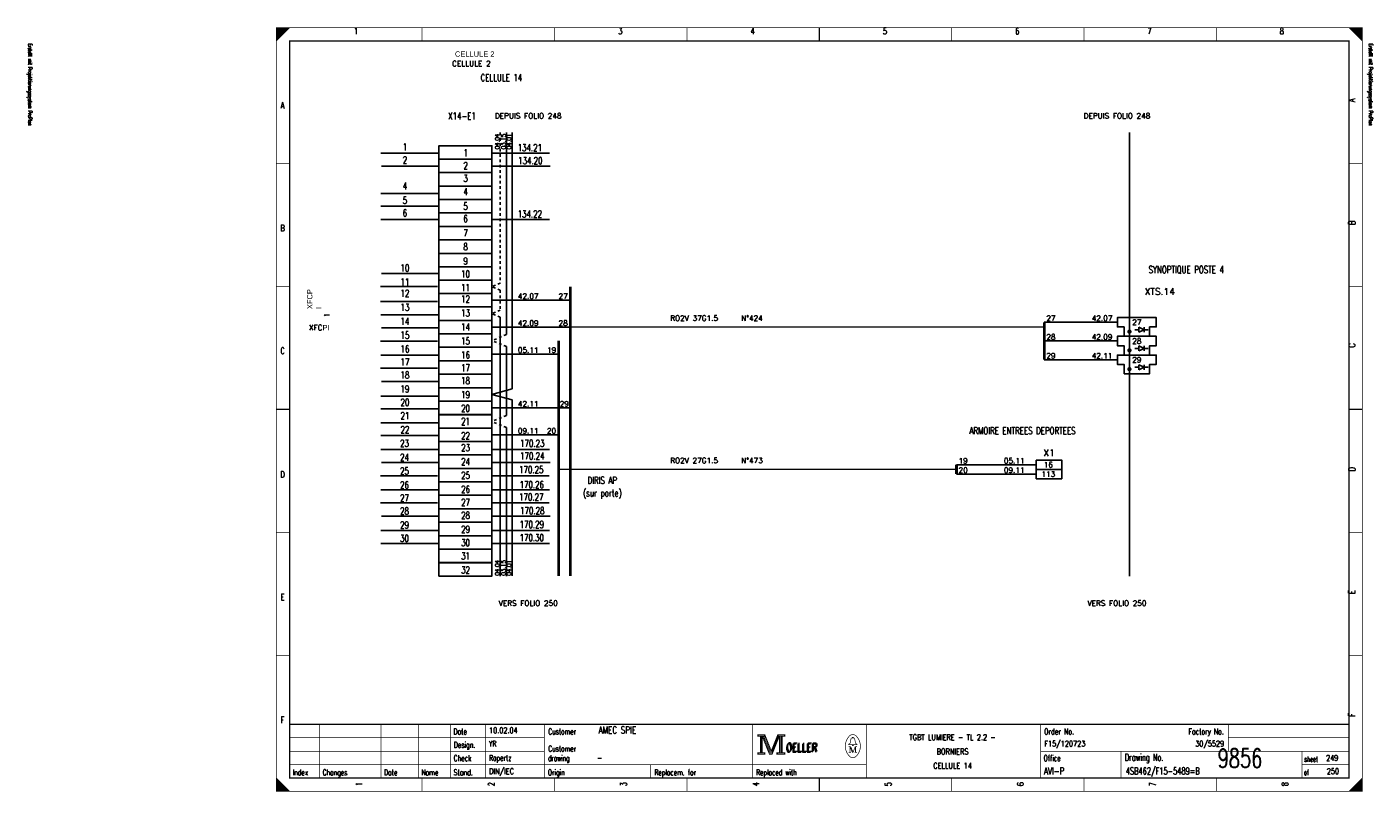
# Model space of a CAD drawing. Header units: centimetres. Extents: x 0 to 491, y -1040 to 69.
# Tile 27 of 181: x 441 to 491, y -960 to -931. Entities that reach past the tile are written whole.
import ezdxf
from ezdxf.enums import TextEntityAlignment as Align

# ---------------------------------------------------------------- set-up
doc = ezdxf.new("R2010")
doc.units = ezdxf.units.CM
doc.header["$MEASUREMENT"] = 0
doc.linetypes.add('CONTINU', pattern=[0])
doc.linetypes.add('DISCONTINU', pattern=[0.15, 0.1, -0.05])
doc.layers.get('0').update_dxf_attribs({"color": 9, "linetype": 'CONTINUOUS'})
for name, color, linetype in [('POINTILLE', 5, 'DISCONTINU'), ('SCH-3', 3, 'CONTINU'), ('TEXTE', 3, 'CONTINUOUS'), ('TRAIFIN', 1, 'CONTINUOUS'), ('TRAIGROS', 2, 'CONTINUOUS'), ('TRAIMOY', 4, 'CONTINUOUS')]:
    doc.layers.add(name, color=color, linetype=linetype)
doc.styles.get("Standard").update_dxf_attribs({"font": 'romans.shx', "bigfont": 'TXT.shx'})

# ---------------------------------------------------------------- blocks, each defined once
blk = doc.blocks.new('BRND')
at = {"layer": 'TRAIFIN'}
for p, q in [((-0.73, -4.53), (0.8, -4.53)), ((0.8, -5.47), (0.8, -3.59)), ((0.8, -3.59), (2.68, -4.53)), ((2.68, -4.53), (0.8, -5.47)), ((2.68, -5.47), (2.68, -3.59)), ((2.68, -4.53), (4.27, -4.53))]:
    blk.add_line(p, q, dxfattribs=at)
at = {"layer": 'TRAIMOY'}
blk.add_lwpolyline([(-4.75, -7), (-4.75, -3.5), (-7.25, -3.5), (-7.25, 0), (7.25, 0), (7.25, -3.5), (4.75, -3.5), (4.75, -7)], close=True, dxfattribs=at)

msp = doc.modelspace()

# ---------------------------------------------------------------- linework, layer by layer
at = {"color": 0, "linetype": 'Continuous'}
for p, q in [((453.898, -936.186), (456.031, -936.186)), ((458.059, -936.186), (460.192, -936.186)), ((453.916, -936.67), (456.049, -936.67)), ((458.077, -936.67), (460.21, -936.67)), ((453.898, -937.691), (456.031, -937.691)), ((453.898, -938.158), (456.031, -938.158)), ((453.898, -938.66), (456.031, -938.66)), ((458.059, -938.66), (460.192, -938.66)), ((453.916, -940.676), (456.049, -940.676)), ((453.88, -941.161), (456.013, -941.161)), ((453.88, -941.717), (456.013, -941.717)), ((453.898, -942.218), (456.031, -942.218)), ((453.916, -942.702), (456.049, -942.702)), ((453.88, -943.204), (456.013, -943.204)), ((453.898, -943.724), (456.031, -943.724)), ((453.88, -944.207), (456.013, -944.207)), ((453.916, -944.709), (456.049, -944.709)), ((453.898, -945.247), (456.031, -945.247)), ((453.898, -945.731), (456.031, -945.731)), ((453.898, -946.246), (456.031, -946.246)), ((453.898, -946.726), (456.031, -946.726)), ((453.898, -947.238), (456.031, -947.238)), ((458.059, -947.238), (460.192, -947.238)), ((453.916, -947.722), (456.049, -947.722)), ((458.077, -947.722), (460.21, -947.722)), ((453.88, -948.224), (456.013, -948.224)), ((458.041, -948.224), (460.174, -948.224)), ((453.898, -948.743), (456.031, -948.743)), ((458.059, -948.743), (460.192, -948.743)), ((453.88, -949.227), (456.013, -949.227)), ((458.041, -949.227), (460.174, -949.227)), ((453.916, -949.729), (456.049, -949.729)), ((458.077, -949.729), (460.21, -949.729)), ((453.898, -950.266), (456.031, -950.266)), ((458.059, -950.266), (460.192, -950.266)), ((453.898, -950.75), (456.031, -950.75)), ((458.059, -950.75), (460.192, -950.75))]:
    msp.add_line(p, q, dxfattribs=at)
at = {"color": 0, "const_width": 0.025, "flags": 128}
for points in [[(450, -945.75), (450, -931.5), (490.5, -931.5), (490.5, -960), (450, -960), (450, -945.75)], [(450, -931.5), (450.5, -931.5), (450, -932), (450, -931.5)], [(450.025, -931.5), (450.025, -931.975), (450.05, -931.95), (450.05, -931.5), (450.075, -931.5), (450.075, -931.925), (450.1, -931.9), (450.1, -931.5), (450.125, -931.5), (450.125, -931.875), (450.15, -931.85), (450.15, -931.5), (450.175, -931.5), (450.175, -931.825), (450.2, -931.8)], [(450.2, -931.8), (450.2, -931.5), (450.225, -931.5), (450.225, -931.775), (450.25, -931.75), (450.25, -931.5), (450.275, -931.5), (450.275, -931.725), (450.3, -931.7), (450.3, -931.5), (450.325, -931.5), (450.325, -931.675), (450.35, -931.65), (450.35, -931.5), (450.375, -931.5)], [(450.375, -931.5), (450.375, -931.625), (450.4, -931.6), (450.4, -931.5), (450.425, -931.5), (450.425, -931.575), (450.45, -931.55), (450.45, -931.5), (450.475, -931.5), (450.475, -931.525)], [(490, -931.5), (490.5, -932), (490.475, -931.975), (490.475, -931.5), (490.45, -931.5), (490.45, -931.95), (490.425, -931.925), (490.425, -931.5), (490.4, -931.5), (490.4, -931.9), (490.375, -931.875), (490.375, -931.5), (490.35, -931.5), (490.35, -931.85), (490.325, -931.825)], [(490.15, -931.65), (490.15, -931.5), (490.125, -931.5), (490.125, -931.625), (490.1, -931.6), (490.1, -931.5), (490.075, -931.5), (490.075, -931.575), (490.05, -931.55), (490.05, -931.5), (490.025, -931.5), (490.025, -931.525)], [(490.325, -931.825), (490.325, -931.5), (490.3, -931.5), (490.3, -931.8), (490.275, -931.775), (490.275, -931.5), (490.25, -931.5), (490.25, -931.75), (490.225, -931.725), (490.225, -931.5), (490.2, -931.5), (490.2, -931.7), (490.175, -931.675), (490.175, -931.5), (490.15, -931.5)], [(467.95, -957.88), (467.95, -957.95), (468.05, -957.95), (468.05, -958.55), (467.95, -958.55), (467.95, -958.62), (468.22, -958.62), (468.22, -958.55), (468.12, -958.55), (468.12, -957.95), (468.22, -957.95), (468.22, -957.88), (467.95, -957.88)], [(468.22, -957.88), (468.46, -958.48), (468.7, -957.88)], [(468.7, -957.88), (468.7, -957.95), (468.8, -957.95), (468.8, -958.55), (468.7, -958.55), (468.7, -958.62), (468.97, -958.62), (468.97, -958.55), (468.87, -958.55), (468.87, -957.95), (468.97, -957.95), (468.97, -957.88), (468.7, -957.88)], [(468.07, -957.93), (468.07, -958.57), (468.1, -958.57), (468.1, -957.93)], [(468.12, -957.95), (468.39, -958.62), (468.49, -958.62), (468.76, -957.95)], [(468.18, -957.95), (468.42, -958.54), (468.46, -958.54)], [(468.22, -957.95), (468.44, -958.51), (468.47, -958.51)], [(468.46, -958.58), (468.49, -958.58), (468.74, -957.95)], [(468.46, -958.54), (468.48, -958.54), (468.72, -957.95)], [(468.76, -957.95), (468.76, -958.55), (468.66, -958.55), (468.66, -958.62), (468.71, -958.62)], [(468.78, -957.93), (468.78, -958.57), (468.83, -958.57), (468.83, -957.93), (468.85, -957.93), (468.85, -958.57)], [(471.48, -958.26), (471.35, -958.26), (471.35, -958.24), (471.4, -958.2), (471.43, -958.04)], [(471.39, -958.33), (471.39, -958.54), (471.35, -958.54)], [(471.39, -958.33), (471.48, -958.54), (471.51, -958.54)], [(471.48, -958.01), (471.48, -957.98), (471.52, -957.98), (471.52, -958.01)], [(471.52, -958.26), (471.65, -958.26), (471.65, -958.24), (471.6, -958.2), (471.57, -958.04)], [(450, -959.5), (450, -960), (450.5, -960), (450, -959.5), (450.025, -959.525), (450.025, -960), (450.05, -960), (450.05, -959.55), (450.075, -959.575), (450.075, -960), (450.1, -960), (450.1, -959.6), (450.125, -959.625), (450.125, -960), (450.15, -960)], [(450.15, -960), (450.15, -959.65), (450.175, -959.675), (450.175, -960), (450.2, -960), (450.2, -959.7), (450.225, -959.725), (450.225, -960), (450.25, -960), (450.25, -959.75), (450.275, -959.775), (450.275, -960), (450.3, -960), (450.3, -959.8), (450.325, -959.825)], [(450.325, -959.825), (450.325, -960), (450.35, -960), (450.35, -959.85), (450.375, -959.875), (450.375, -960), (450.4, -960), (450.4, -959.9), (450.425, -959.925), (450.425, -960), (450.45, -960), (450.45, -959.95), (450.475, -959.975)], [(490.125, -959.875), (490.125, -960), (490.1, -960), (490.1, -959.9), (490.075, -959.925), (490.075, -960), (490.05, -960), (490.05, -959.95), (490.025, -959.975), (490.025, -960)], [(490.3, -960), (490.3, -959.7), (490.275, -959.725), (490.275, -960), (490.25, -960), (490.25, -959.75), (490.225, -959.775), (490.225, -960), (490.2, -960), (490.2, -959.8), (490.175, -959.825), (490.175, -960), (490.15, -960), (490.15, -959.85), (490.125, -959.875)], [(490.475, -959.525), (490.475, -960), (490.45, -960), (490.45, -959.55), (490.425, -959.575), (490.425, -960), (490.4, -960), (490.4, -959.6), (490.375, -959.625), (490.375, -960), (490.35, -960), (490.35, -959.65), (490.325, -959.675), (490.325, -960), (490.3, -960)]]:
    msp.add_lwpolyline(points, dxfattribs=at)
at = {"color": 0, "flags": 128}
for points, const_width in [([(450, -931.5), (490.5, -931.5), (490.5, -960), (450, -960)], 0.025), ([(450.5, -932), (490, -932), (490, -959.5), (450.5, -959.5)], 0.05), ([(450.5, -932), (490, -932), (490, -959.5), (450.5, -959.5)], 0.025), ([(467.97, -957.9), (468.2, -957.9), (468.2, -957.93), (467.97, -957.93)], 0.025), ([(468.72, -957.9), (468.95, -957.9), (468.95, -957.93), (468.72, -957.93)], 0.025), ([(471.48, -958.26), (471.52, -958.26), (471.52, -958.29), (471.48, -958.29)], 0.025), ([(467.97, -958.57), (468.2, -958.57), (468.2, -958.6), (467.97, -958.6)], 0.025), ([(468.68, -958.57), (468.95, -958.57), (468.95, -958.6), (468.68, -958.6)], 0.025)]:
    msp.add_lwpolyline(points, close=True, dxfattribs=dict(at, const_width=const_width))
at = {"color": 0}
for points, const_width in [([(455.438, -931.5), (455.438, -932)], 0.025), ([(460.375, -931.5), (460.375, -932)], 0.025), ([(465.312, -931.5), (465.312, -932)], 0.025), ([(470.25, -932), (470.25, -931.5)], 0.05), ([(470.25, -931.5), (470.25, -932)], 0.025), ([(475.188, -931.5), (475.188, -932)], 0.025), ([(480.125, -931.5), (480.125, -932)], 0.025), ([(485.062, -931.5), (485.062, -932)], 0.025), ([(450, -936.584), (450.5, -936.584)], 0.025), ([(490.5, -936.584), (490, -936.584)], 0.025), ([(450, -941.167), (450.5, -941.167)], 0.025), ([(490.5, -941.167), (490, -941.167)], 0.025), ([(450.5, -945.75), (450, -945.75)], 0.05), ([(450, -945.75), (450.5, -945.75)], 0.025), ([(490, -945.75), (490.5, -945.75)], 0.05), ([(490.5, -945.75), (490, -945.75)], 0.025), ([(450, -950.334), (450.5, -950.334)], 0.025), ([(490.5, -950.334), (490, -950.334)], 0.025), ([(450, -954.917), (450.5, -954.917)], 0.025), ([(490.5, -954.917), (490, -954.917)], 0.025), ([(490, -957.5), (450.5, -957.5)], 0.05), ([(451.6, -959.5), (451.6, -957.5)], 0.025), ([(453.9, -959.5), (453.9, -957.5)], 0.025), ([(455.3, -959.5), (455.3, -957.5)], 0.025), ([(456.5, -957.5), (456.5, -959.5)], 0.025), ([(457.8, -957.5), (457.8, -959.5)], 0.025), ([(460, -957.5), (460, -959.5)], 0.025), ([(467.75, -957.5), (467.75, -959.5)], 0.025), ([(472, -957.5), (472, -959.5)], 0.025), ([(478.5, -957.5), (478.5, -959.5)], 0.025), ([(485.5, -957.5), (485.5, -958.5)], 0.025), ([(450.5, -958), (460, -958)], 0.025), ([(468.15, -957.95), (468.4, -958.58)], 0.025), ([(468.47, -958.51), (468.7, -957.94)], 0.025), ([(471.35, -958.33), (471.42, -958.33)], 0.025), ([(471.42, -958.33), (471.51, -958.54)], 0.025), ([(471.46, -958.01), (471.55, -958.01)], 0.025), ([(471.51, -958.54), (471.59, -958.33)], 0.025), ([(471.59, -958.54), (471.59, -958.33)], 0.025), ([(471.59, -958.33), (471.65, -958.33)], 0.025), ([(471.61, -958.33), (471.61, -958.54)], 0.025), ([(485.5, -958), (490, -958)], 0.025), ([(450.5, -958.5), (460, -958.5)], 0.025), ([(468.4, -958.58), (468.46, -958.58)], 0.025), ([(471.39, -958.54), (471.43, -958.54)], 0.025), ([(471.65, -958.54), (471.57, -958.54)], 0.025), ([(478.5, -958.5), (490, -958.5)], 0.025), ([(481.5, -958.5), (481.5, -959.5)], 0.025), ([(488.25, -958.5), (488.25, -959.5)], 0.025), ([(450.5, -959), (472, -959)], 0.025), ([(463.95, -959), (463.95, -959.5)], 0.025), ([(488.25, -959), (490, -959)], 0.025), ([(455.438, -960), (455.438, -959.5)], 0.025), ([(460.375, -960), (460.375, -959.5)], 0.025), ([(465.312, -960), (465.312, -959.5)], 0.025), ([(470.25, -959.5), (470.25, -960)], 0.05), ([(470.25, -960), (470.25, -959.5)], 0.025), ([(475.188, -960), (475.188, -959.5)], 0.025), ([(480.125, -960), (480.125, -959.5)], 0.025), ([(485.062, -960), (485.062, -959.5)], 0.025), ([(490.5, -959.5), (490, -960)], 0.025), ([(450.475, -960), (450.475, -959.975)], 0.025)]:
    msp.add_lwpolyline(points, dxfattribs=dict(at, const_width=const_width))
at = {"color": 0, "linetype": 'Continuous'}
for points in [[(456.066, -936.41), (456.066, -935.908), (458.038, -935.908), (458.038, -936.41)], [(456.066, -936.912), (456.066, -936.41), (458.038, -936.41), (458.038, -936.912)], [(456.066, -937.415), (456.066, -936.912), (458.038, -936.912), (458.038, -937.415)], [(456.066, -937.917), (456.066, -937.415), (458.038, -937.415), (458.038, -937.917)], [(456.066, -938.418), (456.066, -937.916), (458.038, -937.916), (458.038, -938.418)], [(456.066, -938.92), (456.066, -938.418), (458.038, -938.418), (458.038, -938.92)], [(456.066, -939.422), (456.066, -938.92), (458.038, -938.92), (458.038, -939.422)], [(456.066, -939.925), (456.066, -939.422), (458.038, -939.422), (458.038, -939.925)], [(456.066, -940.427), (456.066, -939.925), (458.038, -939.925), (458.038, -940.427)], [(456.066, -940.929), (456.066, -940.427), (458.038, -940.427), (458.038, -940.929)], [(456.066, -941.421), (456.066, -940.919), (458.038, -940.919), (458.038, -941.421)], [(456.066, -941.923), (456.066, -941.421), (458.038, -941.421), (458.038, -941.923)], [(456.066, -942.425), (456.066, -941.923), (458.038, -941.923), (458.038, -942.425)], [(456.066, -942.928), (456.066, -942.425), (458.038, -942.425), (458.038, -942.928)], [(456.066, -943.43), (456.066, -942.928), (458.038, -942.928), (458.038, -943.43)], [(456.066, -943.932), (456.066, -943.43), (458.038, -943.43), (458.038, -943.932)], [(456.066, -944.434), (456.066, -943.932), (458.038, -943.932), (458.038, -944.434)], [(456.066, -944.936), (456.066, -944.434), (458.038, -944.434), (458.038, -944.936)], [(456.066, -945.438), (456.066, -944.936), (458.038, -944.936), (458.038, -945.438)], [(456.066, -945.941), (456.066, -945.438), (458.038, -945.438), (458.038, -945.941)], [(456.066, -946.447), (456.066, -945.945), (458.038, -945.945), (458.038, -946.447)], [(456.066, -946.945), (456.066, -946.443), (458.038, -946.443), (458.038, -946.945)], [(456.066, -947.445), (456.066, -946.943), (458.038, -946.943), (458.038, -947.445)], [(456.066, -947.947), (456.066, -947.445), (458.038, -947.445), (458.038, -947.947)], [(456.066, -948.449), (456.066, -947.947), (458.038, -947.947), (458.038, -948.449)], [(456.066, -948.952), (456.066, -948.449), (458.038, -948.449), (458.038, -948.952)], [(456.066, -949.454), (456.066, -948.952), (458.038, -948.952), (458.038, -949.454)], [(456.066, -949.956), (456.066, -949.454), (458.038, -949.454), (458.038, -949.956)], [(456.066, -950.458), (456.066, -949.956), (458.038, -949.956), (458.038, -950.458)], [(456.066, -950.96), (456.066, -950.458), (458.038, -950.458), (458.038, -950.96)], [(456.066, -951.467), (456.066, -950.965), (458.038, -950.965), (458.038, -951.467)], [(456.066, -951.965), (456.066, -951.463), (458.038, -951.463), (458.038, -951.965)]]:
    msp.add_lwpolyline(points, close=True, dxfattribs=at)
at = {"color": 0, "const_width": 0.025, "flags": 128}
for points in [[(471.649, -957.96, 0.530775), (471.351, -957.959, 0.530775)], [(471.35, -957.961, 0.373815), (471.349, -958.658, 0.373815)], [(471.46, -958.01, 0.414214), (471.43, -958.04, 0.414214)], [(471.57, -958.04, 0.414214), (471.54, -958.01, 0.414214)], [(471.65, -958.66, 0.378582), (471.646, -957.956, 0.378582)], [(471.35, -958.66, 0.532213), (471.649, -958.661, 0.532213)]]:
    msp.add_lwpolyline(points, format="xyb", dxfattribs=at)
at = {"layer": 'POINTILLE', "color": 0, "const_width": 0.05}
for points in [[(478.641, -942.676), (460.963, -942.676)], [(475.366, -947.987), (460.53, -947.987)]]:
    msp.add_lwpolyline(points, dxfattribs=at)
at = {"layer": 'TRAIFIN', "color": 0, "linetype": 'DISCONTINU'}
for p, q in [((458.353, -935.42), (458.353, -941.041)), ((458.353, -941.041), (458.038, -941.17)), ((458.353, -941.299), (458.038, -941.17)), ((458.353, -941.299), (458.353, -942.045)), ((458.353, -942.045), (458.038, -942.174)), ((458.353, -942.303), (458.038, -942.174)), ((458.583, -942.956), (458.038, -943.179)), ((458.583, -943.402), (458.038, -943.179)), ((458.583, -945.973), (458.038, -946.196)), ((458.583, -946.419), (458.038, -946.196))]:
    msp.add_line(p, q, dxfattribs=at)
at = {"layer": 'TRAIFIN', "color": 0}
for p, q in [((458.583, -942.956), (458.583, -935.42)), ((458.791, -944.983), (458.791, -935.42)), ((458.791, -944.983), (458.791, -938.414)), ((460.963, -941.672), (458.038, -941.672)), ((458.353, -951.963), (458.353, -942.303)), ((460.963, -942.676), (458.038, -942.676)), ((481.366, -942.494), (478.641, -942.494)), ((481.366, -943.194), (478.641, -943.194)), ((460.53, -943.681), (458.038, -943.681)), ((458.583, -945.973), (458.583, -943.402)), ((481.366, -943.894), (478.641, -943.894)), ((458.791, -944.983), (458.038, -945.187)), ((458.791, -945.391), (458.038, -945.187)), ((460.963, -945.69), (458.038, -945.69)), ((458.791, -951.961), (458.791, -945.391)), ((458.791, -951.961), (458.791, -945.391)), ((460.53, -946.694), (458.038, -946.694)), ((458.583, -951.963), (458.583, -946.419)), ((478.341, -947.812), (475.366, -947.812)), ((478.341, -948.162), (475.366, -948.162))]:
    msp.add_line(p, q, dxfattribs=at)
at = {"layer": 'TRAIFIN', "color": 0, "const_width": 0.072}
for points in [[(481.772, -942.844, 1), (481.86, -942.844, 1)], [(481.772, -943.544, 1), (481.86, -943.544, 1)], [(481.772, -944.244, 1), (481.86, -944.244, 1)]]:
    msp.add_lwpolyline(points, format="xyb", close=True, dxfattribs=at)
at = {"layer": 'TRAIGROS', "color": 0}
msp.add_line((481.816, -935.42), (481.816, -951.965), dxfattribs=at)
at = {"layer": 'TRAIGROS', "color": 0, "const_width": 0.1}
for points in [[(460.963, -941.17), (460.963, -951.965)], [(478.641, -942.494), (478.641, -943.894)], [(460.53, -943.179), (460.53, -951.961)], [(475.366, -947.812), (475.366, -948.162)]]:
    msp.add_lwpolyline(points, dxfattribs=at)
at = {"layer": 'TRAIMOY', "color": 0}
for points in [[(478.341, -947.637), (479.291, -947.637), (479.291, -947.987), (478.341, -947.987)], [(478.341, -947.987), (479.291, -947.987), (479.291, -948.337), (478.341, -948.337)]]:
    msp.add_lwpolyline(points, close=True, dxfattribs=at)

# ---------------------------------------------------------------- block references
at = {"layer": 'SCH-3', "color": 0, "xscale": 0.1, "yscale": 0.1, "zscale": 0.1}
for p in [(482.091, -942.319), (482.091, -943.019), (482.091, -943.719)]:
    msp.add_blockref('BRND', p, dxfattribs=at)

# ---------------------------------------------------------------- texts
at = {"color": 0}
for s, height, width, p in [('1', 0.238, 0.672, (452.965, -931.514)), ('3', 0.238, 0.672, (462.832, -931.514)), ('4', 0.238, 0.672, (467.766, -931.514)), ('5', 0.238, 0.672, (472.699, -931.514)), ('6', 0.238, 0.672, (477.632, -931.514)), ('7', 0.238, 0.672, (482.566, -931.514)), ('8', 0.238, 0.672, (487.499, -931.514)), ('CELLULE 14', 0.2619, 0.736, (458.393, -933.24)), ('A', 0.238, 0.76, (450.233, -934.283)), ('X14-E1', 0.2619, 0.736, (456.925, -934.67)), ('1', 0.262, 0.736, (454.797, -935.828)), ('1', 0.262, 0.736, (457.057, -936.043)), ('134.21', 0.2619, 0.736, (459.455, -935.855)), ('2', 0.262, 0.736, (454.797, -936.312)), ('2', 0.262, 0.736, (457.057, -936.527)), ('134.20', 0.2619, 0.736, (459.473, -936.339)), ('4', 0.262, 0.736, (454.797, -937.28)), ('3', 0.262, 0.736, (457.057, -936.993)), ('4', 0.262, 0.736, (457.057, -937.495)), ('5', 0.262, 0.736, (454.797, -937.817)), ('6', 0.262, 0.736, (454.797, -938.284)), ('5', 0.262, 0.736, (457.057, -938.033)), ('6', 0.262, 0.736, (457.057, -938.499)), ('134.22', 0.2619, 0.736, (459.455, -938.329)), ('B', 0.238, 0.76, (450.233, -938.861)), ('7', 0.262, 0.736, (457.057, -939.037)), ('8', 0.262, 0.736, (457.057, -939.539)), ('9', 0.262, 0.736, (457.057, -940.076)), ('10', 0.2619, 0.736, (454.797, -940.345)), ('10', 0.2619, 0.736, (457.057, -940.56)), ('SYNOPTIQUE POSTE 4', 0.26194, 0.736, (483.934, -940.396)), ('11', 0.2619, 0.736, (454.797, -940.857)), ('12', 0.2619, 0.736, (454.797, -941.287)), ('11', 0.2619, 0.736, (457.057, -941.072)), ('13', 0.2619, 0.736, (454.797, -941.807)), ('12', 0.2619, 0.736, (457.057, -941.502)), ('14', 0.2619, 0.736, (454.797, -942.326)), ('13', 0.2619, 0.736, (457.057, -942.022)), ('14', 0.2619, 0.736, (457.057, -942.541)), ('15', 0.2619, 0.736, (454.797, -942.846)), ('15', 0.2619, 0.736, (457.057, -943.061)), ('C', 0.238, 0.76, (450.233, -943.44)), ('16', 0.2619, 0.736, (454.797, -943.366)), ('16', 0.2619, 0.736, (457.057, -943.581)), ('17', 0.2619, 0.736, (454.797, -943.85)), ('18', 0.2619, 0.736, (454.797, -944.333)), ('17', 0.2619, 0.736, (457.057, -944.065)), ('18', 0.2619, 0.736, (457.057, -944.548)), ('19', 0.2619, 0.736, (454.797, -944.853)), ('19', 0.2619, 0.736, (457.057, -945.068)), ('20', 0.2619, 0.736, (454.797, -945.355)), ('20', 0.2619, 0.736, (457.057, -945.57)), ('21', 0.2619, 0.736, (454.797, -945.852)), ('21', 0.2619, 0.736, (457.057, -946.067)), ('22', 0.2619, 0.736, (454.797, -946.376)), ('22', 0.2619, 0.736, (457.057, -946.591)), ('ARMOIRE ENTREES DEPORTEES', 0.26194, 0.736, (477.827, -946.414)), ('23', 0.2619, 0.736, (454.78, -946.88)), ('23', 0.2619, 0.736, (457.057, -947.041)), ('170.23', 0.2619, 0.736, (459.545, -946.885)), ('170.24', 0.2619, 0.736, (459.545, -947.351)), ('24', 0.2619, 0.736, (454.78, -947.4)), ('24', 0.2619, 0.736, (457.057, -947.561)), ('D', 0.238, 0.76, (450.233, -948.054)), ('25', 0.2619, 0.736, (454.78, -947.919)), ('25', 0.2619, 0.736, (457.057, -948.081)), ('170.25', 0.2619, 0.736, (459.509, -947.866)), ('DIRIS AP', 0.2619, 0.736, (462.156, -948.264)), ('26', 0.2619, 0.736, (454.78, -948.439)), ('26', 0.2619, 0.736, (457.057, -948.601)), ('170.26', 0.2619, 0.736, (459.527, -948.426)), ('(sur porte)', 0.26194, 0.736, (462.156, -948.73)), ('27', 0.2619, 0.736, (454.78, -948.923)), ('27', 0.2619, 0.736, (457.057, -949.084)), ('170.27', 0.2619, 0.736, (459.509, -948.888)), ('28', 0.2619, 0.736, (454.78, -949.407)), ('28', 0.2619, 0.736, (457.057, -949.568)), ('170.28', 0.2619, 0.736, (459.545, -949.394)), ('29', 0.2619, 0.736, (454.78, -949.927)), ('29', 0.2619, 0.736, (457.057, -950.088)), ('170.29', 0.2619, 0.736, (459.527, -949.91)), ('30', 0.2619, 0.736, (454.78, -950.428)), ('30', 0.2619, 0.736, (457.057, -950.59)), ('170.30', 0.2619, 0.736, (459.527, -950.398)), ('31', 0.2619, 0.736, (457.057, -951.087)), ('32', 0.2619, 0.736, (457.057, -951.611)), ('E', 0.238, 0.76, (450.233, -952.632)), ('F', 0.238, 0.76, (450.233, -957.211)), ('TGBT LUMIERE - TL 2.2 -', 0.21431, 0.7536, (475.219, -957.871)), ('BORNIERS', 0.2143, 0.76, (475.219, -958.403)), ('CELLULE 14', 0.2143, 0.681231, (475.219, -958.936))]:
    msp.add_text(s, height=height, dxfattribs=dict(at, width=width)).set_placement(p, align=Align.TOP_CENTER)
at = {"color": 0, "width": 0.622634}
for p in [(440.702, -932.095), (490.702, -932.095)]:
    msp.add_text('Erstellt mit Projektierungssystem ProPlan', height=0.14288, rotation=270, dxfattribs=at).set_placement(p, align=Align.BOTTOM_LEFT)
at = {"color": 0, "width": 0.76}
for s, p in [('A', (489.991, -934.283)), ('B', (489.991, -938.861)), ('C', (489.992, -943.44)), ('D', (489.992, -948.054)), ('E', (489.991, -952.632)), ('F', (489.991, -957.211))]:
    msp.add_text(s, height=0.238, rotation=90, dxfattribs=at).set_placement(p, align=Align.TOP_LEFT)
at = {"color": 0}
for s, height, width, p in [('04.04', 0.1676, 0.736, (458.155, -935.752)), ('03.15', 0.1676, 0.736, (458.386, -935.752)), ('04.01', 0.1676, 0.736, (458.594, -935.752)), ('04.04', 0.1676, 0.736, (458.155, -951.658)), ('03.15', 0.1676, 0.736, (458.386, -951.658)), ('04.01', 0.1676, 0.736, (458.594, -951.658)), ('1', 0.238, 0.672, (452.965, -959.731)), ('2', 0.238, 0.672, (457.899, -959.731)), ('3', 0.238, 0.672, (462.832, -959.731)), ('4', 0.238, 0.672, (467.766, -959.731)), ('5', 0.238, 0.672, (472.699, -959.731)), ('6', 0.238, 0.672, (477.632, -959.731)), ('7', 0.238, 0.672, (482.566, -959.731)), ('8', 0.238, 0.672, (487.499, -959.731))]:
    msp.add_text(s, height=height, rotation=90, dxfattribs=dict(at, width=width)).set_placement(p, align=Align.TOP_CENTER)
for s, height, width, p in [('Date', 0.2143, 0.64, (456.605, -957.658)), ('Customer', 0.2143, 0.62, (460.14, -957.658)), ('Order No.', 0.2143, 0.656889, (478.633, -957.658)), ('Design.', 0.2143, 0.636571, (456.619, -958.155)), ('Customer', 0.2143, 0.62, (460.14, -958.297)), ('OELLER', 0.3096, 0.76, (468.996, -958.226)), ('OELLER', 0.3096, 0.76, (468.996, -958.226)), ('OELLER', 0.3096, 0.76, (469.032, -958.19)), ('Check', 0.2143, 0.632, (456.612, -958.652)), ('drawing', 0.2143, 0.6, (460.133, -958.652)), ('Office', 0.2143, 0.626667, (478.615, -958.652)), ('Drawing No.', 0.26194, 0.646545, (481.643, -958.602)), ('sheet', 0.1905, 0.6, (488.338, -958.701)), ('Index', 0.2143, 0.632, (450.609, -959.184)), ('Changes', 0.2143, 0.622857, (451.726, -959.184)), ('Date', 0.2143, 0.64, (454.015, -959.184)), ('Name', 0.2143, 0.64, (455.404, -959.184)), ('Stand.', 0.2143, 0.642667, (456.612, -959.184)), ('Origin', 0.2143, 0.626667, (460.127, -959.184)), ('Replacem. for', 0.21431, 0.627077, (464.097, -959.184)), ('Replaced with', 0.21431, 0.619692, (467.895, -959.184)), ('of', 0.1905, 0.6, (488.323, -959.198))]:
    msp.add_text(s, height=height, dxfattribs=dict(at, width=width)).set_placement(p, align=Align.TOP_LEFT)
for s, height, width, p in [('10.02.04', 0.2143, 0.678, (457.934, -957.892)), ('AMEC SPIE', 0.2619, 0.752889, (462.016, -957.923)), ('YR', 0.2143, 0.626667, (457.927, -958.389)), ('F15/120723', 0.2143, 0.6832, (478.639, -958.389)), ('9856', 0.7, 0.6928, (485.108, -959.322)), ('Ropertz', 0.2143, 0.622857, (457.932, -958.921)), ('-', 0.214, 0.696, (461.965, -958.921)), ('249', 0.2143, 0.672, (489.15, -958.921)), ('DIN/IEC', 0.2143, 0.750857, (457.935, -959.418)), ('AVI-P', 0.2619, 0.7472, (478.624, -959.449)), ('4SB462/F15-5489=B', 0.26194, 0.6928, (481.679, -959.449)), ('250', 0.2143, 0.672, (489.177, -959.418))]:
    msp.add_text(s, height=height, dxfattribs=dict(at, width=width)).set_placement(p, align=Align.BOTTOM_LEFT)
at = {"color": 0, "width": 0.646545}
msp.add_text('Factory No.', height=0.21431, dxfattribs=at).set_placement((485.335, -957.658), align=Align.TOP_RIGHT)
at = {"color": 0, "width": 0.675429}
msp.add_text('30/5529', height=0.2143, dxfattribs=at).set_placement((485.346, -958.389), align=Align.BOTTOM_RIGHT)
at = {"linetype": 'Continuous', "char_height": 0.2, "attachment_point": 1}
for s, insert, width in [('CELLULE 2', (456.554, -932.745), 6.42066), ('{\\fArial|b0|i0|c0|p34;CELLULE 2}', (456.661, -932.387), 6.70761), ('XFC{\\fArial|b0|i0|c0|p34;PI}', (451.217, -942.596), 0.37664)]:
    msp.add_mtext(s, dxfattribs=dict(at, insert=insert, width=width))
at = {"linetype": 'Continuous', "char_height": 0.2, "attachment_point": 1, "rotation": 90}
for s, insert, width in [('{\\fArial|b0|i0|c0|p34;XFCP\\PI}', (451.145, -942.004), 0.37664), ('1', (451.784, -942.317), 0.39457)]:
    msp.add_mtext(s, dxfattribs=dict(at, insert=insert, width=width))
at = {"layer": 'TEXTE', "color": 0}
for s, p in [('DEPUIS FOLIO 248', (459.393, -934.793)), ('DEPUIS FOLIO 248', (481.351, -934.793)), ('42.07', (459.393, -941.522)), ('27', (460.696, -941.522)), ('27', (478.888, -942.344)), ('42.07', (480.794, -942.344)), ('42.09', (459.393, -942.526)), ('28', (460.696, -942.526)), ('27', (482.091, -942.494)), ('28', (478.888, -943.044)), ('42.09', (480.794, -943.044)), ('28', (482.091, -943.194)), ('05.11', (459.393, -943.531)), ('19', (460.264, -943.531)), ('29', (478.888, -943.744)), ('42.11', (480.794, -943.744)), ('29', (482.091, -943.894)), ('42.11', (459.393, -945.54)), ('29', (460.74, -945.54)), ('09.11', (459.393, -946.544)), ('20', (460.264, -946.544)), ('19', (475.613, -947.662)), ('05.11', (477.519, -947.662)), ('16', (478.791, -947.812)), ('20', (475.613, -948.012)), ('09.11', (477.519, -948.012)), ('113', (478.791, -948.162)), ('VERS FOLIO 250', (459.393, -952.979)), ('VERS FOLIO 250', (481.351, -952.979))]:
    msp.add_text(s, height=0.2, dxfattribs=at).set_placement(p, align=Align.MIDDLE)
for s, p in [('XTS.14', (482.945, -941.47)), ('X1', (478.816, -947.488))]:
    msp.add_text(s, height=0.25, dxfattribs=at).set_placement(p, align=Align.CENTER)
for s, p in [('RO2V 37G1.5', (464.69, -942.441)), ('N°424', (467.336, -942.441)), ('RO2V 27G1.5', (464.69, -947.752)), ('N°473', (467.336, -947.752))]:
    msp.add_text(s, height=0.2, dxfattribs=at).set_placement(p)

doc.saveas('drawing.dxf')
